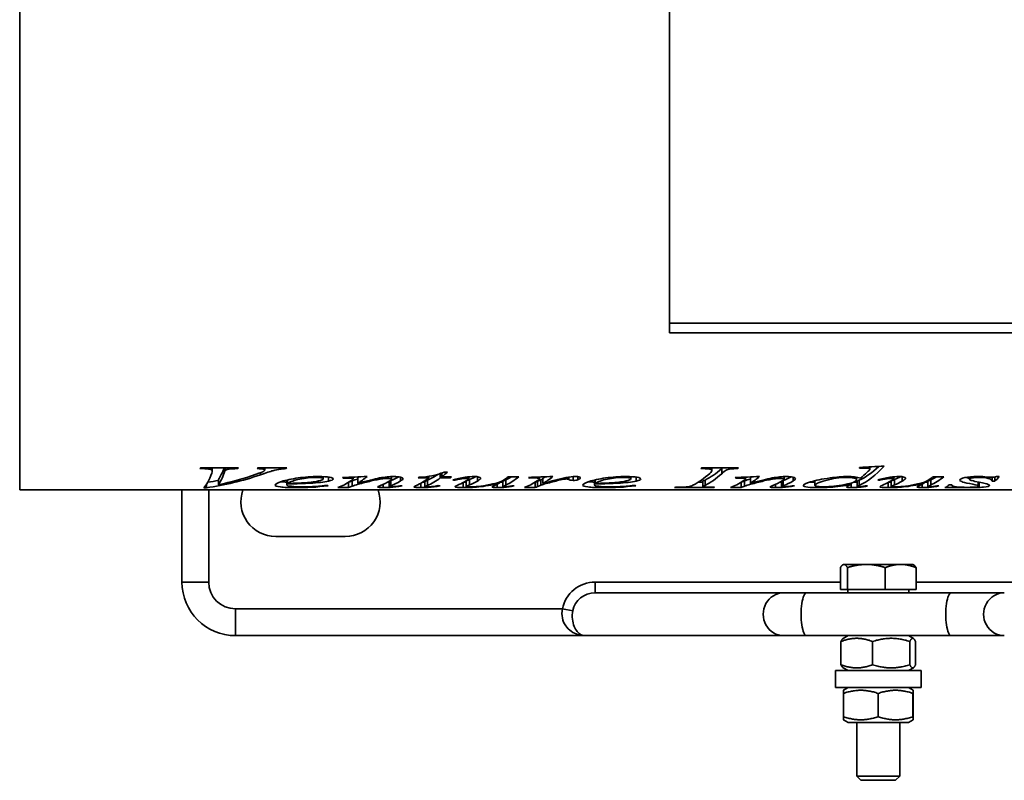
# Model space of a CAD drawing. Header units: millimetres. Extents: x 409 to 851, y 160 to 731.
# Tile 1 of 3: x 409 to 593, y 289 to 431. Entities that reach past the tile are written whole.
import ezdxf

# ---------------------------------------------------------------- set-up
doc = ezdxf.new("R2010")
doc.units = ezdxf.units.MM
doc.header["$LTSCALE"] = 3
doc.layers.add('Krawędzie widoczne(ISO)', color=7, linetype='Continuous', lineweight=35, true_color=0x262659)
doc.layers.add('Widoczne krawędzie styczne(ISO)', color=7, linetype='Continuous', lineweight=35, true_color=0x1a1a3e)

msp = doc.modelspace()

# ---------------------------------------------------------------- linework, layer by layer
at = {"layer": 'Krawędzie widoczne(ISO)'}
for p, q in [((409.1, 518.7), (409.1, 343.1)), ((530.41, 493.17), (530.41, 374.22)), ((530.41, 374.22), (649.38, 374.22)), ((530.41, 372.46), (530.41, 374.22)), ((649.38, 372.46), (530.41, 372.46)), ((443.22, 347.08), (442.73, 347.08)), ((442.86, 347.22), (449.98, 347.22)), ((445.05, 347.22), (445.05, 346.67)), ((447.55, 347.22), (447.55, 346.78)), ((449.83, 347.22), (449.83, 347.08)), ((453.6, 347.22), (458.99, 347.22)), ((454.88, 347.22), (454.88, 346.8)), ((457.83, 347.22), (457.83, 347.01)), ((458.86, 347.22), (458.86, 347.08)), ((465.76, 345.59), (465.76, 345.17)), ((478.54, 345.6), (478.54, 345.12)), ((485.49, 345.64), (485.49, 345.34)), ((487.63, 346.16), (487.63, 345.34)), ((487.89, 346.26), (487.89, 345.53)), ((488.38, 346.45), (488.97, 346.45)), ((523.19, 345.59), (523.19, 345.17)), ((536.42, 347.22), (543.3, 347.22)), ((538.33, 347.22), (538.33, 346.77)), ((540.17, 347.1), (540.17, 346.13)), ((541.89, 347.22), (541.89, 347.02)), ((543.16, 347.22), (543.16, 347.08)), ((551.82, 345.6), (551.82, 345.12)), ((565.92, 347.31), (565.92, 347.17)), ((567.64, 347.4), (567.64, 347.13)), ((567.85, 347.41), (567.85, 346.99)), ((591.48, 345.61), (591.98, 345.61)), ((443.95, 344.13), (443.95, 343.52)), ((446.22, 345.07), (446.22, 344.08)), ((458.97, 344.94), (458.97, 344.05)), ((459.04, 344.96), (459.04, 344.22)), ((459.13, 344.98), (459.13, 344.32)), ((469.51, 345.42), (469.51, 345.31)), ((470.51, 344.54), (470.51, 343.56)), ((471.16, 344.8), (471.16, 343.81)), ((471.35, 345.5), (471.35, 345.18)), ((472.24, 345.37), (472.24, 344.38)), ((478.08, 344.72), (478.08, 343.72)), ((485.49, 345.34), (483.47, 345.34)), ((484.77, 344.7), (484.77, 343.7)), ((485.22, 344.92), (485.22, 343.92)), ((489.51, 345.34), (487.63, 345.34)), ((487.89, 345.53), (489.73, 345.53)), ((489.51, 345.53), (489.51, 345.34)), ((490.38, 345.09), (490.38, 344.92)), ((492.49, 344.75), (492.49, 343.76)), ((492.98, 345.56), (492.98, 345.19)), ((498.72, 344.59), (498.72, 344.4)), ((499.32, 344.71), (499.32, 343.72)), ((500.27, 345.53), (502.29, 345.53)), ((504.29, 345.44), (504.29, 345.33)), ((505.36, 344.55), (505.34, 344.55)), ((505.36, 344.55), (505.36, 343.56)), ((505.79, 344.74), (505.79, 343.75)), ((505.94, 345.5), (505.94, 345.31)), ((506.13, 345.51), (506.13, 345.21)), ((506.42, 344.98), (506.42, 343.99)), ((506.8, 345.29), (506.8, 344.31)), ((509.77, 345.12), (509.77, 344.91)), ((511.61, 345.49), (511.61, 345.05)), ((513.32, 345.58), (513.32, 345.01)), ((516.39, 344.94), (516.39, 344.05)), ((516.47, 344.96), (516.47, 344.22)), ((516.55, 344.98), (516.55, 344.32)), ((536.63, 344.55), (535.8, 344.55)), ((536.63, 344.72), (536.63, 343.73)), ((537.05, 344.95), (537.05, 343.96)), ((542.79, 345.42), (542.79, 345.31)), ((543.79, 344.54), (543.79, 343.56)), ((544.44, 344.8), (544.44, 343.81)), ((544.63, 345.5), (544.63, 345.18)), ((545.52, 345.37), (545.52, 344.38)), ((551.36, 344.72), (551.36, 343.72)), ((557.58, 344.82), (557.58, 343.96)), ((564.35, 344.4), (564.35, 344.15)), ((565.36, 345.48), (565.36, 345.04)), ((565.45, 344.7), (565.45, 343.71)), ((569.7, 345.09), (569.7, 344.92)), ((571.82, 344.75), (571.82, 343.76)), ((572.3, 345.56), (572.3, 345.19)), ((578.04, 344.59), (578.04, 344.4)), ((578.64, 344.71), (578.64, 343.72)), ((579.6, 345.53), (581.61, 345.53)), ((582.33, 343.82), (582.33, 343.53)), ((582.66, 344.06), (583.14, 344.06)), ((586.42, 345.53), (586.42, 345.11)), ((588.05, 344.59), (588.05, 343.95)), ((588.26, 344.55), (588.26, 343.82)), ((590.69, 345.47), (590.69, 344.73)), ((591.17, 344.73), (590.69, 344.73)), ((591.17, 345.52), (591.17, 344.73)), ((650.4, 343.1), (409.1, 343.1)), ((439.4, 343.1), (439.4, 325.9)), ((443.95, 343.52), (443.47, 343.52)), ((470.51, 343.56), (468.52, 343.56)), ((485.39, 343.66), (485.39, 343.58)), ((499.51, 343.67), (499.51, 343.58)), ((505.36, 343.56), (503.33, 343.56)), ((538.7, 343.56), (531.38, 343.56)), ((538.7, 343.61), (538.7, 343.56)), ((543.79, 343.56), (541.8, 343.56)), ((578.83, 343.67), (578.83, 343.58)), ((582.33, 343.53), (581.85, 343.53)), ((469.9, 334.4), (456.9, 334.4)), ((562.9, 329.2), (562.8, 329.14)), ((562.99, 329.2), (562.9, 329.2)), ((567.17, 329.2), (562.99, 329.2)), ((573.57, 329.2), (567.17, 329.2)), ((575.9, 329.2), (573.57, 329.2)), ((575.9, 329.2), (575.99, 329.14)), ((562.34, 324.5), (562.34, 328.61)), ((563.64, 324.5), (563.64, 328.61)), ((570.69, 324.5), (570.69, 328.61)), ((576.45, 324.5), (576.45, 328.61)), ((551.78, 323.9), (516.57, 323.9)), ((551.78, 323.9), (556.02, 323.9)), ((583.03, 323.9), (556.02, 323.9)), ((563.64, 324.5), (562.34, 324.5)), ((570.69, 324.5), (563.64, 324.5)), ((563.7, 324.5), (563.7, 323.9)), ((576.45, 324.5), (570.69, 324.5)), ((575.1, 324.5), (575.1, 323.9)), ((592.93, 323.9), (583.03, 323.9)), ((449.4, 315.9), (514.7, 315.9)), ((551.78, 315.9), (514.7, 315.9)), ((556.02, 315.9), (551.78, 315.9)), ((556.02, 315.9), (583.03, 315.9)), ((562.43, 314.82), (562.43, 310.47)), ((563.75, 315.9), (562.83, 315.37)), ((568.33, 314.82), (568.33, 310.47)), ((575.05, 315.9), (575.96, 315.37)), ((575.29, 314.82), (575.29, 310.47)), ((576.36, 314.82), (576.36, 310.47)), ((583.03, 315.9), (592.93, 315.9)), ((561.4, 309.4), (577.4, 309.4)), ((561.4, 309.4), (561.4, 306.2)), ((563.75, 309.4), (562.83, 309.92)), ((575.05, 309.4), (575.96, 309.92)), ((577.4, 309.4), (577.4, 306.2)), ((577.4, 306.2), (561.4, 306.2)), ((563.75, 306.2), (562.9, 305.7)), ((575.05, 306.2), (575.9, 305.7)), ((562.88, 305.12), (562.88, 300.77)), ((569.37, 305.12), (569.37, 300.77)), ((575.88, 305.12), (575.88, 300.77)), ((575.91, 305.12), (575.91, 300.77)), ((563.75, 299.7), (562.9, 300.19)), ((563.75, 299.7), (575.05, 299.7)), ((565.4, 299.7), (565.4, 289.66)), ((573.4, 299.7), (573.4, 289.66)), ((575.05, 299.7), (575.9, 300.19)), ((565.4, 289.66), (573.4, 289.66)), ((566.16, 288.9), (565.4, 289.66)), ((572.63, 288.9), (566.16, 288.9)), ((572.63, 288.9), (573.4, 289.66))]:
    msp.add_line(p, q, dxfattribs=at)
for centre, radius, start, end in [((456.9, 340.9), 6.5, 160.2169, 270), ((469.9, 340.9), 6.5, 270, 19.7831), ((449.4, 325.9), 10, 180, 270)]:
    msp.add_arc(centre, radius, start, end, dxfattribs=at)
for points in [[(570.48, 347.54), (568.93, 345.87), (567.38, 344.65), (565.83, 343.92)], [(569.49, 347.49), (568.27, 346.34), (567.05, 345.48), (565.83, 344.91)], [(565.92, 347.31), (567.44, 347.39), (568.96, 347.47), (570.48, 347.54)], [(442.73, 347.08), (442.77, 347.13), (442.82, 347.18), (442.86, 347.22)], [(443.47, 343.52), (443.96, 344.01), (444.46, 344.92), (444.95, 346.25)], [(454.08, 345.94), (450.71, 344.78), (447.33, 343.97), (443.95, 343.52)], [(444.95, 346.25), (445.02, 346.45), (445.05, 346.6), (445.05, 346.67)], [(447.27, 347.22), (446.92, 346.3), (446.57, 345.58), (446.22, 345.07)], [(447.29, 346.32), (446.93, 345.36), (446.57, 344.61), (446.22, 344.08)], [(446.22, 344.08), (448.56, 344.55), (450.9, 345.2), (453.24, 346.02)], [(447.55, 346.78), (447.47, 346.73), (447.38, 346.57), (447.29, 346.32)], [(449.98, 347.22), (449.93, 347.18), (449.88, 347.13), (449.83, 347.08)], [(453.24, 346.02), (454.01, 346.29), (454.49, 346.49), (454.69, 346.6)], [(453.44, 347.08), (453.49, 347.13), (453.54, 347.18), (453.6, 347.22)], [(454.69, 346.6), (454.81, 346.68), (454.88, 346.74), (454.88, 346.8)], [(455.02, 347.22), (454.97, 347.21), (454.92, 347.19), (454.88, 347.18)], [(458.86, 347.08), (458.43, 347.07), (458.09, 347.04), (457.83, 347.01)], [(458.99, 347.22), (458.95, 347.18), (458.91, 347.13), (458.86, 347.08)], [(469.39, 345.41), (470.92, 345.48), (472.44, 345.54), (473.97, 345.61)], [(473.97, 345.61), (473.39, 345.13), (472.82, 344.73), (472.24, 344.38)], [(487.22, 346.03), (486.55, 345.58), (485.88, 345.21), (485.22, 344.92)], [(488.97, 346.45), (488.61, 346.12), (488.25, 345.82), (487.89, 345.53)], [(492.26, 345.47), (492.88, 345.56), (493.45, 345.61), (493.97, 345.61)], [(494.27, 345.6), (493.88, 345.39), (493.49, 345.2), (493.1, 345.04)], [(504.11, 345.44), (505.63, 345.49), (507.14, 345.55), (508.66, 345.61)], [(508.66, 345.61), (508.04, 345.1), (507.42, 344.66), (506.8, 344.31)], [(511.05, 345.4), (511.78, 345.53), (512.37, 345.61), (512.82, 345.61)], [(534.8, 343.99), (535.85, 344.51), (536.89, 345.25), (537.94, 346.2)], [(536.26, 347.08), (536.31, 347.13), (536.37, 347.18), (536.42, 347.22)], [(540.17, 347.1), (539.13, 346.16), (538.09, 345.45), (537.05, 344.95)], [(540.17, 346.13), (539.13, 345.19), (538.09, 344.46), (537.05, 343.96)], [(537.94, 346.2), (538.2, 346.44), (538.33, 346.63), (538.33, 346.77)], [(540.31, 347.22), (540.26, 347.18), (540.22, 347.14), (540.17, 347.1)], [(543.16, 347.08), (542.59, 347.08), (542.17, 347.06), (541.89, 347.02)], [(542.67, 345.41), (544.2, 345.48), (545.72, 345.54), (547.24, 345.61)], [(543.3, 347.22), (543.25, 347.18), (543.21, 347.13), (543.16, 347.08)], [(547.24, 345.61), (546.67, 345.13), (546.1, 344.73), (545.52, 344.38)], [(560.39, 345.34), (561.57, 345.51), (562.65, 345.61), (563.64, 345.61)], [(566.94, 347.19), (566.73, 347.19), (566.39, 347.18), (565.92, 347.17)], [(566.08, 345.32), (566.5, 345.64), (566.93, 346.01), (567.35, 346.4)], [(567.64, 347.13), (567.47, 347.17), (567.23, 347.19), (566.94, 347.19)], [(567.35, 346.4), (567.48, 346.54), (567.6, 346.65), (567.69, 346.73)], [(567.85, 346.99), (567.85, 347.04), (567.78, 347.09), (567.64, 347.13)], [(567.69, 346.73), (567.79, 346.83), (567.85, 346.92), (567.85, 346.99)], [(571.58, 345.47), (572.2, 345.56), (572.77, 345.61), (573.29, 345.61)], [(573.6, 345.6), (573.2, 345.39), (572.81, 345.2), (572.42, 345.04)], [(587.97, 345.61), (588.25, 345.61), (588.51, 345.6), (588.74, 345.59)], [(590.52, 345.46), (590.91, 345.46), (591.23, 345.51), (591.48, 345.61)], [(591.98, 345.61), (591.71, 345.28), (591.44, 344.99), (591.17, 344.73)], [(446.22, 344.87), (445.54, 344.75), (444.87, 344.64), (444.19, 344.55)], [(458.97, 344.56), (458.55, 344.57), (458.19, 344.6), (457.89, 344.64)], [(459.04, 344.22), (458.99, 344.15), (458.97, 344.09), (458.97, 344.05)], [(463.29, 344.36), (462.28, 344.3), (460.86, 344.25), (459.04, 344.22)], [(459.13, 344.32), (460.47, 344.35), (461.56, 344.39), (462.41, 344.45)], [(466.7, 343.89), (464.6, 343.61), (462.6, 343.53), (460.7, 343.53)], [(466.74, 344.74), (465.96, 344.57), (464.81, 344.45), (463.29, 344.36)], [(465.93, 345.58), (465.88, 345.57), (465.82, 345.57), (465.76, 345.56)], [(466.44, 343.95), (466.52, 343.93), (466.61, 343.91), (466.7, 343.89)], [(467.64, 345.17), (467.64, 345.01), (467.34, 344.87), (466.74, 344.74)], [(468.52, 343.56), (469.32, 343.84), (470.12, 344.26), (470.92, 344.81)], [(469.51, 345.31), (469.47, 345.34), (469.43, 345.38), (469.39, 345.41)], [(469.99, 345.32), (469.83, 345.32), (469.67, 345.31), (469.51, 345.31)], [(470.54, 345.33), (470.44, 345.33), (470.26, 345.33), (469.99, 345.32)], [(471.16, 343.81), (470.94, 343.72), (470.73, 343.63), (470.51, 343.56)], [(471.16, 344.8), (470.96, 344.72), (470.77, 344.65), (470.57, 344.58)], [(470.92, 344.81), (471.21, 345), (471.35, 345.13), (471.35, 345.18)], [(472.24, 345.14), (471.81, 345.03), (471.45, 344.91), (471.16, 344.8)], [(472.29, 344.16), (471.84, 344.04), (471.46, 343.93), (471.16, 343.81)], [(472.53, 345.55), (472.44, 345.49), (472.34, 345.43), (472.24, 345.37)], [(475.92, 343.64), (475.92, 343.69), (476.09, 343.77), (476.44, 343.91)], [(476.44, 343.91), (477.02, 344.16), (477.61, 344.45), (478.2, 344.8)], [(477.89, 345.25), (477.63, 345.25), (477.3, 345.23), (476.92, 345.18)], [(478.08, 344.56), (477.97, 344.56), (477.86, 344.55), (477.75, 344.54)], [(478.39, 344.86), (478.19, 344.78), (478.08, 344.73), (478.08, 344.72)], [(478.39, 343.87), (478.19, 343.79), (478.08, 343.74), (478.08, 343.72)], [(478.2, 344.8), (478.43, 344.93), (478.54, 345.04), (478.54, 345.12)], [(480.48, 343.87), (479.7, 343.72), (478.96, 343.63), (478.26, 343.58)], [(479.87, 345.55), (479.38, 345.29), (478.88, 345.06), (478.39, 344.86)], [(480.23, 344.78), (479.62, 344.42), (479, 344.11), (478.39, 343.87)], [(478.72, 343.69), (479.13, 343.73), (479.58, 343.8), (480.07, 343.9)], [(480.07, 343.9), (480.21, 343.89), (480.34, 343.88), (480.48, 343.87)], [(480.66, 345.21), (480.66, 345.1), (480.51, 344.95), (480.23, 344.78)], [(482.72, 343.67), (482.72, 343.72), (482.87, 343.81), (483.17, 343.94)], [(483.17, 343.94), (483.95, 344.3), (484.72, 344.76), (485.49, 345.34)], [(483.47, 345.34), (483.51, 345.38), (483.55, 345.42), (483.6, 345.46)], [(484.77, 344.54), (484.61, 344.53), (484.44, 344.53), (484.28, 344.53)], [(485.22, 344.92), (484.92, 344.79), (484.77, 344.73), (484.77, 344.7)], [(485.22, 343.92), (484.92, 343.8), (484.77, 343.74), (484.77, 343.7)], [(487.63, 345.34), (486.82, 344.75), (486.02, 344.28), (485.22, 343.92)], [(487.58, 343.87), (486.82, 343.71), (486.09, 343.62), (485.39, 343.58)], [(485.88, 343.7), (486.06, 343.72), (486.48, 343.79), (487.14, 343.91)], [(487.14, 343.91), (487.29, 343.9), (487.44, 343.88), (487.58, 343.87)], [(489.73, 345.53), (489.66, 345.47), (489.58, 345.4), (489.51, 345.34)], [(489.97, 344.98), (490.69, 345.19), (491.46, 345.36), (492.26, 345.47)], [(490.38, 344.92), (490.24, 344.94), (490.1, 344.96), (489.97, 344.98)], [(490.39, 343.69), (490.39, 343.77), (490.63, 343.89), (491.1, 344.1)], [(491.1, 344.1), (491.56, 344.3), (492.02, 344.54), (492.48, 344.81)], [(492.49, 344.53), (492.32, 344.53), (492.14, 344.52), (491.97, 344.52)], [(492.48, 344.81), (492.81, 345), (492.98, 345.14), (492.98, 345.19)], [(493.1, 345.04), (492.7, 344.87), (492.49, 344.78), (492.49, 344.75)], [(493.1, 344.05), (492.7, 343.88), (492.49, 343.79), (492.49, 343.76)], [(494.55, 344.77), (494.07, 344.5), (493.58, 344.26), (493.1, 344.05)], [(495.17, 345.3), (495.17, 345.2), (494.97, 345.01), (494.55, 344.77)], [(497.29, 343.64), (497.29, 343.67), (497.35, 343.72), (497.47, 343.78)], [(497.47, 343.78), (497.61, 343.85), (498.03, 344.02), (498.72, 344.4)], [(499.32, 344.56), (499.11, 344.54), (498.91, 344.53), (498.72, 344.53)], [(499.86, 345), (499.5, 344.83), (499.32, 344.75), (499.32, 344.71)], [(499.86, 344.01), (499.5, 343.84), (499.32, 343.75), (499.32, 343.72)], [(501.39, 343.85), (500.78, 343.71), (500.16, 343.63), (499.51, 343.58)], [(502.29, 345.53), (501.48, 344.91), (500.67, 344.4), (499.86, 344.01)], [(500.86, 345.53), (500.53, 345.34), (500.19, 345.16), (499.86, 345)], [(499.97, 345.28), (500.07, 345.36), (500.17, 345.45), (500.27, 345.53)], [(500.99, 343.89), (501.13, 343.88), (501.26, 343.86), (501.39, 343.85)], [(503.33, 343.56), (504.12, 343.84), (504.91, 344.25), (505.7, 344.79)], [(504.29, 345.33), (504.23, 345.36), (504.17, 345.4), (504.11, 345.44)], [(505.26, 345.35), (505.08, 345.35), (504.76, 345.34), (504.29, 345.33)], [(505.94, 345.31), (505.76, 345.34), (505.53, 345.35), (505.26, 345.35)], [(505.79, 344.74), (505.65, 344.67), (505.5, 344.61), (505.36, 344.55)], [(505.7, 344.79), (505.98, 344.98), (506.13, 345.13), (506.13, 345.21)], [(506.42, 344.98), (506.05, 344.84), (505.84, 344.77), (505.79, 344.74)], [(506.42, 343.99), (506.05, 343.84), (505.84, 343.77), (505.79, 343.75)], [(506.13, 345.21), (506.13, 345.25), (506.06, 345.28), (505.94, 345.31)], [(506.8, 345.11), (506.67, 345.07), (506.54, 345.02), (506.42, 344.98)], [(507.38, 344.29), (507, 344.19), (506.69, 344.09), (506.42, 343.99)], [(507.24, 345.55), (507.09, 345.46), (506.95, 345.37), (506.8, 345.29)], [(506.8, 344.31), (508.37, 344.74), (509.79, 345.16), (511.05, 345.4)], [(509.77, 344.91), (509.04, 344.73), (508.24, 344.52), (507.38, 344.29)], [(510.82, 345.13), (510.58, 345.1), (510.23, 345.02), (509.77, 344.91)], [(511.24, 345.15), (511.09, 345.15), (510.95, 345.14), (510.82, 345.13)], [(511.49, 345.13), (511.43, 345.14), (511.34, 345.15), (511.24, 345.15)], [(511.61, 345.05), (511.59, 345.09), (511.55, 345.11), (511.49, 345.13)], [(513.32, 345.01), (513.11, 344.93), (512.81, 344.89), (512.41, 344.89)], [(513.77, 345.37), (513.77, 345.24), (513.62, 345.12), (513.32, 345.01)], [(516.39, 344.56), (515.97, 344.57), (515.61, 344.6), (515.31, 344.64)], [(516.47, 344.22), (516.42, 344.15), (516.39, 344.09), (516.39, 344.05)], [(520.72, 344.36), (519.71, 344.3), (518.29, 344.25), (516.47, 344.22)], [(516.55, 344.32), (517.9, 344.35), (518.99, 344.39), (519.83, 344.45)], [(524.13, 343.89), (522.03, 343.61), (520.03, 343.53), (518.13, 343.53)], [(524.17, 344.74), (523.39, 344.57), (522.23, 344.45), (520.72, 344.36)], [(523.36, 345.58), (523.3, 345.57), (523.25, 345.57), (523.19, 345.56)], [(523.86, 343.95), (523.95, 343.93), (524.04, 343.91), (524.13, 343.89)], [(525.07, 345.17), (525.07, 345.01), (524.77, 344.87), (524.17, 344.74)], [(533.91, 343.7), (534.2, 343.75), (534.5, 343.84), (534.8, 343.99)], [(537.05, 344.95), (536.77, 344.82), (536.63, 344.75), (536.63, 344.72)], [(537.05, 343.96), (536.77, 343.83), (536.63, 343.76), (536.63, 343.73)], [(541.8, 343.56), (542.6, 343.84), (543.4, 344.26), (544.2, 344.81)], [(542.79, 345.31), (542.75, 345.34), (542.71, 345.38), (542.67, 345.41)], [(543.27, 345.32), (543.11, 345.32), (542.95, 345.31), (542.79, 345.31)], [(543.82, 345.33), (543.72, 345.33), (543.54, 345.33), (543.27, 345.32)], [(544.44, 343.81), (544.22, 343.72), (544, 343.63), (543.79, 343.56)], [(544.44, 344.8), (544.24, 344.72), (544.05, 344.65), (543.85, 344.58)], [(544.2, 344.81), (544.48, 345), (544.63, 345.13), (544.63, 345.18)], [(545.52, 345.14), (545.09, 345.03), (544.73, 344.91), (544.44, 344.8)], [(545.57, 344.16), (545.12, 344.04), (544.74, 343.93), (544.44, 343.81)], [(545.81, 345.55), (545.72, 345.49), (545.62, 345.43), (545.52, 345.37)], [(549.2, 343.64), (549.2, 343.69), (549.37, 343.77), (549.72, 343.91)], [(549.72, 343.91), (550.3, 344.16), (550.89, 344.45), (551.48, 344.8)], [(551.17, 345.25), (550.91, 345.25), (550.58, 345.23), (550.2, 345.18)], [(551.36, 344.56), (551.25, 344.56), (551.13, 344.55), (551.03, 344.54)], [(551.67, 344.86), (551.47, 344.78), (551.36, 344.73), (551.36, 344.72)], [(551.67, 343.87), (551.47, 343.79), (551.36, 343.74), (551.36, 343.72)], [(551.48, 344.8), (551.71, 344.93), (551.82, 345.04), (551.82, 345.12)], [(553.76, 343.87), (552.98, 343.72), (552.23, 343.63), (551.54, 343.58)], [(553.15, 345.55), (552.66, 345.29), (552.16, 345.06), (551.67, 344.86)], [(553.51, 344.78), (552.9, 344.42), (552.28, 344.11), (551.67, 343.87)], [(551.99, 343.69), (552.41, 343.73), (552.86, 343.8), (553.35, 343.9)], [(553.35, 343.9), (553.48, 343.89), (553.62, 343.88), (553.76, 343.87)], [(553.94, 345.21), (553.94, 345.1), (553.79, 344.95), (553.51, 344.78)], [(557.58, 344.53), (557.26, 344.54), (556.97, 344.55), (556.69, 344.57)], [(564.35, 344.15), (562.94, 343.85), (561.65, 343.69), (560.48, 343.61)], [(563.44, 343.66), (563.44, 343.71), (563.57, 343.79), (563.83, 343.91)], [(563.83, 343.91), (564, 343.99), (564.18, 344.07), (564.35, 344.15)], [(565.45, 344.56), (565.2, 344.55), (564.96, 344.53), (564.72, 344.53)], [(565.83, 344.91), (565.58, 344.8), (565.45, 344.73), (565.45, 344.7)], [(565.83, 343.92), (565.58, 343.8), (565.45, 343.74), (565.45, 343.71)], [(565.95, 343.69), (566.15, 343.71), (566.48, 343.77), (566.95, 343.88)], [(566.95, 343.88), (567.1, 343.87), (567.25, 343.86), (567.41, 343.84)], [(569.29, 344.98), (570.01, 345.19), (570.78, 345.36), (571.58, 345.47)], [(569.7, 344.92), (569.56, 344.94), (569.43, 344.96), (569.29, 344.98)], [(569.72, 343.69), (569.72, 343.77), (569.95, 343.89), (570.42, 344.1)], [(570.42, 344.1), (570.88, 344.3), (571.34, 344.54), (571.8, 344.81)], [(571.82, 344.53), (571.64, 344.53), (571.47, 344.52), (571.29, 344.52)], [(571.8, 344.81), (572.14, 345), (572.3, 345.14), (572.3, 345.19)], [(572.42, 345.04), (572.02, 344.87), (571.82, 344.78), (571.82, 344.75)], [(572.42, 344.05), (572.02, 343.88), (571.82, 343.79), (571.82, 343.76)], [(573.88, 344.77), (573.39, 344.5), (572.91, 344.26), (572.42, 344.05)], [(574.49, 345.3), (574.49, 345.2), (574.29, 345.01), (573.88, 344.77)], [(576.61, 343.64), (576.61, 343.67), (576.67, 343.72), (576.79, 343.78)], [(576.79, 343.78), (576.94, 343.85), (577.35, 344.02), (578.04, 344.4)], [(578.64, 344.56), (578.44, 344.54), (578.24, 344.53), (578.04, 344.53)], [(579.19, 345), (578.82, 344.83), (578.64, 344.75), (578.64, 344.71)], [(579.19, 344.01), (578.82, 343.84), (578.64, 343.75), (578.64, 343.72)], [(580.72, 343.85), (580.11, 343.71), (579.48, 343.63), (578.83, 343.58)], [(581.61, 345.53), (580.8, 344.91), (579.99, 344.4), (579.19, 344.01)], [(580.18, 345.53), (579.85, 345.34), (579.52, 345.16), (579.19, 345)], [(579.29, 345.28), (579.39, 345.36), (579.49, 345.45), (579.6, 345.53)], [(580.32, 343.89), (580.45, 343.88), (580.58, 343.86), (580.72, 343.85)], [(581.85, 343.53), (582.12, 343.67), (582.39, 343.85), (582.66, 344.06)], [(586.42, 345.28), (586.15, 345.34), (585.92, 345.39), (585.72, 345.43)], [(588.26, 343.82), (588.26, 343.87), (588.19, 343.91), (588.05, 343.95)], [(478.26, 343.58), (477.77, 343.54), (477.33, 343.53), (476.95, 343.53)], [(478.38, 343.67), (478.47, 343.67), (478.58, 343.68), (478.72, 343.69)], [(485.39, 343.58), (484.93, 343.54), (484.46, 343.53), (483.98, 343.53)], [(485.1, 343.65), (485.29, 343.65), (485.55, 343.67), (485.88, 343.7)], [(499.51, 343.58), (499.09, 343.54), (498.68, 343.53), (498.27, 343.53)], [(505.79, 343.75), (505.65, 343.68), (505.5, 343.62), (505.36, 343.56)], [(531.38, 343.56), (531.44, 343.58), (531.5, 343.59), (531.57, 343.61)], [(531.57, 343.61), (532.31, 343.61), (532.8, 343.62), (533.04, 343.63)], [(533.04, 343.63), (533.43, 343.65), (533.72, 343.67), (533.91, 343.7)], [(538.85, 343.61), (538.8, 343.59), (538.75, 343.58), (538.7, 343.56)], [(551.54, 343.58), (551.05, 343.54), (550.61, 343.53), (550.23, 343.53)], [(551.66, 343.67), (551.74, 343.67), (551.86, 343.68), (551.99, 343.69)], [(560.48, 343.61), (559.68, 343.55), (558.91, 343.53), (558.17, 343.53)], [(565.67, 343.67), (565.75, 343.67), (565.84, 343.67), (565.95, 343.69)], [(578.83, 343.58), (578.41, 343.54), (578, 343.53), (577.6, 343.53)], [(583.24, 343.59), (582.84, 343.59), (582.54, 343.57), (582.33, 343.53)], [(583.92, 343.58), (583.63, 343.59), (583.4, 343.59), (583.24, 343.59)], [(586.13, 343.53), (585.49, 343.53), (584.75, 343.54), (583.92, 343.58)]]:
    msp.add_open_spline(points, degree=3, dxfattribs=at)
for points, knots in [([(445.05, 346.67), (445.05, 346.79), (444.91, 346.88), (444.61, 346.96), (444.32, 347.04), (443.85, 347.08), (443.22, 347.08)], [0, 0, 0, 0, 1, 1, 1, 2, 2, 2, 2]), ([(449.83, 347.08), (449.06, 347.08), (448.53, 347.05), (448.24, 347.01), (447.96, 346.96), (447.73, 346.89), (447.55, 346.78)], [0, 0, 0, 0, 1, 1, 1, 2, 2, 2, 2]), ([(454.88, 346.8), (454.88, 346.87), (454.78, 346.93), (454.58, 346.98), (454.37, 347.04), (453.99, 347.07), (453.44, 347.08)], [0, 0, 0, 0, 1, 1, 1, 2, 2, 2, 2]), ([(457.83, 347.01), (457.34, 346.94), (456.86, 346.83), (456.38, 346.7), (455.9, 346.57), (455.13, 346.3), (454.08, 345.94)], [0, 0, 0, 0, 1, 1, 1, 2, 2, 2, 2]), ([(456.79, 344), (456.79, 344.19), (457.2, 344.42), (458.01, 344.68), (458.82, 344.94), (459.85, 345.17), (461.08, 345.34), (462.31, 345.51), (463.57, 345.61), (464.88, 345.61)], [0, 0, 0, 0, 1, 1, 1, 2, 2, 2, 3, 3, 3, 3]), ([(464.88, 345.61), (465.82, 345.61), (466.51, 345.56), (466.97, 345.47), (467.42, 345.38), (467.64, 345.28), (467.64, 345.17)], [0, 0, 0, 0, 1, 1, 1, 2, 2, 2, 2]), ([(472.24, 344.38), (474.01, 344.8), (475.36, 345.16), (476.3, 345.34), (477.24, 345.51), (478.15, 345.61), (479.02, 345.61)], [0, 0, 0, 0, 1, 1, 1, 2, 2, 2, 2]), ([(479.02, 345.61), (479.49, 345.61), (479.88, 345.57), (480.19, 345.49), (480.5, 345.42), (480.66, 345.32), (480.66, 345.21)], [0, 0, 0, 0, 1, 1, 1, 2, 2, 2, 2]), ([(483.6, 345.46), (484.58, 345.52), (485.41, 345.61), (486.08, 345.74), (486.76, 345.87), (487.52, 346.1), (488.38, 346.45)], [0, 0, 0, 0, 1, 1, 1, 2, 2, 2, 2]), ([(493.97, 345.61), (494.32, 345.61), (494.61, 345.58), (494.83, 345.52), (495.06, 345.46), (495.17, 345.39), (495.17, 345.3)], [0, 0, 0, 0, 1, 1, 1, 2, 2, 2, 2]), ([(512.82, 345.61), (513.11, 345.61), (513.35, 345.59), (513.52, 345.55), (513.69, 345.51), (513.77, 345.45), (513.77, 345.37)], [0, 0, 0, 0, 1, 1, 1, 2, 2, 2, 2]), ([(514.22, 344), (514.22, 344.19), (514.62, 344.42), (515.44, 344.68), (516.25, 344.94), (517.27, 345.17), (518.5, 345.34), (519.73, 345.51), (521, 345.61), (522.3, 345.61)], [0, 0, 0, 0, 1, 1, 1, 2, 2, 2, 3, 3, 3, 3]), ([(522.3, 345.61), (523.24, 345.61), (523.94, 345.56), (524.39, 345.47), (524.84, 345.38), (525.07, 345.28), (525.07, 345.17)], [0, 0, 0, 0, 1, 1, 1, 2, 2, 2, 2]), ([(538.33, 346.77), (538.33, 346.83), (538.27, 346.89), (538.16, 346.93), (538.04, 346.98), (537.86, 347.02), (537.63, 347.04), (537.39, 347.07), (536.94, 347.08), (536.26, 347.08)], [0, 0, 0, 0, 1, 1, 1, 2, 2, 2, 3, 3, 3, 3]), ([(541.89, 347.02), (541.49, 346.96), (541.19, 346.88), (540.98, 346.78), (540.77, 346.68), (540.5, 346.45), (540.17, 346.13)], [0, 0, 0, 0, 1, 1, 1, 2, 2, 2, 2]), ([(545.52, 344.38), (547.29, 344.8), (548.64, 345.16), (549.58, 345.34), (550.52, 345.51), (551.43, 345.61), (552.3, 345.61)], [0, 0, 0, 0, 1, 1, 1, 2, 2, 2, 2]), ([(552.3, 345.61), (552.77, 345.61), (553.16, 345.57), (553.47, 345.49), (553.78, 345.42), (553.94, 345.32), (553.94, 345.21)], [0, 0, 0, 0, 1, 1, 1, 2, 2, 2, 2]), ([(563.64, 345.61), (564.16, 345.61), (564.61, 345.58), (564.98, 345.54), (565.35, 345.49), (565.72, 345.42), (566.08, 345.32)], [0, 0, 0, 0, 1, 1, 1, 2, 2, 2, 2]), ([(573.29, 345.61), (573.64, 345.61), (573.93, 345.58), (574.16, 345.52), (574.38, 345.46), (574.49, 345.39), (574.49, 345.3)], [0, 0, 0, 0, 1, 1, 1, 2, 2, 2, 2]), ([(584.63, 344.93), (584.63, 345.11), (584.94, 345.26), (585.56, 345.4), (586.18, 345.53), (586.98, 345.61), (587.97, 345.61)], [0, 0, 0, 0, 1, 1, 1, 2, 2, 2, 2]), ([(588.74, 345.59), (588.86, 345.59), (589.15, 345.56), (589.6, 345.52), (590.06, 345.48), (590.37, 345.46), (590.52, 345.46)], [0, 0, 0, 0, 1, 1, 1, 2, 2, 2, 2]), ([(460.7, 343.53), (459.41, 343.53), (458.43, 343.57), (457.77, 343.66), (457.12, 343.75), (456.79, 343.86), (456.79, 344)], [0, 0, 0, 0, 1, 1, 1, 2, 2, 2, 2]), ([(458.97, 344.05), (458.97, 343.93), (459.25, 343.84), (459.82, 343.78), (460.39, 343.71), (461.08, 343.68), (461.89, 343.68)], [0, 0, 0, 0, 1, 1, 1, 2, 2, 2, 2]), ([(464.38, 345.45), (463.45, 345.45), (462.46, 345.34), (461.42, 345.13), (460.38, 344.93), (459.62, 344.63), (459.13, 344.32)], [0, 0, 0, 0, 1, 1, 1, 2, 2, 2, 2]), ([(461.89, 343.68), (462.54, 343.68), (463.16, 343.69), (463.76, 343.72), (464.36, 343.75), (465.25, 343.82), (466.44, 343.95)], [0, 0, 0, 0, 1, 1, 1, 2, 2, 2, 2]), ([(462.41, 344.45), (463.52, 344.54), (464.36, 344.65), (464.92, 344.78), (465.48, 344.91), (465.76, 345.04), (465.76, 345.17)], [0, 0, 0, 0, 1, 1, 1, 2, 2, 2, 2]), ([(465.76, 345.17), (465.76, 345.25), (465.64, 345.32), (465.4, 345.37), (465.16, 345.43), (464.82, 345.45), (464.38, 345.45)], [0, 0, 0, 0, 1, 1, 1, 2, 2, 2, 2]), ([(471.35, 345.18), (471.35, 345.22), (471.27, 345.25), (471.11, 345.29), (470.96, 345.32), (470.76, 345.33), (470.54, 345.33)], [0, 0, 0, 0, 1, 1, 1, 2, 2, 2, 2]), ([(476.92, 345.18), (476.22, 345.09), (475.48, 344.95), (474.72, 344.78), (473.95, 344.6), (473.14, 344.38), (472.29, 344.16)], [0, 0, 0, 0, 1, 1, 1, 2, 2, 2, 2]), ([(478.54, 345.12), (478.54, 345.16), (478.48, 345.19), (478.35, 345.21), (478.22, 345.24), (478.07, 345.25), (477.89, 345.25)], [0, 0, 0, 0, 1, 1, 1, 2, 2, 2, 2]), ([(492.55, 345.27), (492.33, 345.27), (492.1, 345.26), (491.88, 345.23), (491.66, 345.2), (491.16, 345.09), (490.38, 344.92)], [0, 0, 0, 0, 1, 1, 1, 2, 2, 2, 2]), ([(498.72, 344.4), (497.16, 343.98), (495.85, 343.78), (494.8, 343.68), (493.74, 343.57), (492.77, 343.53), (491.89, 343.53)], [0, 0, 0, 0, 1, 1, 1, 2, 2, 2, 2]), ([(492.49, 343.76), (492.49, 343.73), (492.55, 343.72), (492.66, 343.71), (492.78, 343.69), (492.93, 343.69), (493.13, 343.69)], [0, 0, 0, 0, 1, 1, 1, 2, 2, 2, 2]), ([(492.98, 345.19), (492.98, 345.21), (492.94, 345.23), (492.85, 345.25), (492.76, 345.26), (492.66, 345.27), (492.55, 345.27)], [0, 0, 0, 0, 1, 1, 1, 2, 2, 2, 2]), ([(493.13, 343.69), (493.43, 343.69), (493.83, 343.7), (494.32, 343.74), (494.81, 343.77), (495.46, 343.85), (496.27, 344), (497.09, 344.14), (497.76, 344.29), (498.29, 344.45), (498.82, 344.6), (499.38, 344.86), (499.97, 345.28)], [0, 0, 0, 0, 1, 1, 1, 2, 2, 2, 3, 3, 3, 4, 4, 4, 4]), ([(499.57, 343.67), (499.69, 343.67), (499.81, 343.67), (499.95, 343.69), (500.09, 343.7), (500.44, 343.76), (500.99, 343.89)], [0, 0, 0, 0, 1, 1, 1, 2, 2, 2, 2]), ([(512.41, 344.89), (512.2, 344.89), (512.03, 344.9), (511.88, 344.93), (511.74, 344.95), (511.65, 345), (511.61, 345.05)], [0, 0, 0, 0, 1, 1, 1, 2, 2, 2, 2]), ([(518.13, 343.53), (516.83, 343.53), (515.86, 343.57), (515.2, 343.66), (514.54, 343.75), (514.22, 343.86), (514.22, 344)], [0, 0, 0, 0, 1, 1, 1, 2, 2, 2, 2]), ([(516.39, 344.05), (516.39, 343.93), (516.68, 343.84), (517.24, 343.78), (517.81, 343.71), (518.5, 343.68), (519.32, 343.68)], [0, 0, 0, 0, 1, 1, 1, 2, 2, 2, 2]), ([(521.8, 345.45), (520.87, 345.45), (519.89, 345.34), (518.85, 345.13), (517.81, 344.93), (517.04, 344.63), (516.55, 344.32)], [0, 0, 0, 0, 1, 1, 1, 2, 2, 2, 2]), ([(519.32, 343.68), (519.97, 343.68), (520.59, 343.69), (521.19, 343.72), (521.78, 343.75), (522.68, 343.82), (523.86, 343.95)], [0, 0, 0, 0, 1, 1, 1, 2, 2, 2, 2]), ([(519.83, 344.45), (520.95, 344.54), (521.79, 344.65), (522.35, 344.78), (522.91, 344.91), (523.19, 345.04), (523.19, 345.17)], [0, 0, 0, 0, 1, 1, 1, 2, 2, 2, 2]), ([(523.19, 345.17), (523.19, 345.25), (523.07, 345.32), (522.83, 345.37), (522.59, 345.43), (522.24, 345.45), (521.8, 345.45)], [0, 0, 0, 0, 1, 1, 1, 2, 2, 2, 2]), ([(544.63, 345.18), (544.63, 345.22), (544.55, 345.25), (544.39, 345.29), (544.23, 345.32), (544.04, 345.33), (543.82, 345.33)], [0, 0, 0, 0, 1, 1, 1, 2, 2, 2, 2]), ([(550.2, 345.18), (549.49, 345.09), (548.76, 344.95), (547.99, 344.78), (547.23, 344.6), (546.42, 344.38), (545.57, 344.16)], [0, 0, 0, 0, 1, 1, 1, 2, 2, 2, 2]), ([(551.82, 345.12), (551.82, 345.16), (551.75, 345.19), (551.63, 345.21), (551.5, 345.24), (551.35, 345.25), (551.17, 345.25)], [0, 0, 0, 0, 1, 1, 1, 2, 2, 2, 2]), ([(555.41, 343.92), (555.41, 344.1), (555.86, 344.32), (556.77, 344.6), (557.69, 344.88), (558.89, 345.14), (560.39, 345.34)], [0, 0, 0, 0, 1, 1, 1, 2, 2, 2, 2]), ([(558.17, 343.53), (557.44, 343.53), (556.79, 343.56), (556.24, 343.62), (555.68, 343.69), (555.41, 343.78), (555.41, 343.92)], [0, 0, 0, 0, 1, 1, 1, 2, 2, 2, 2]), ([(563.44, 345.45), (562.2, 345.45), (560.92, 345.23), (559.58, 344.86), (558.25, 344.49), (557.58, 344.2), (557.58, 343.96)], [0, 0, 0, 0, 1, 1, 1, 2, 2, 2, 2]), ([(557.58, 343.96), (557.58, 343.87), (557.75, 343.8), (558.1, 343.76), (558.44, 343.72), (558.85, 343.7), (559.32, 343.7)], [0, 0, 0, 0, 1, 1, 1, 2, 2, 2, 2]), ([(559.32, 343.7), (560.4, 343.7), (561.67, 343.8), (563.15, 344.1), (564.62, 344.4), (565.36, 344.73), (565.36, 345.04)], [0, 0, 0, 0, 1, 1, 1, 2, 2, 2, 2]), ([(565.36, 345.04), (565.36, 345.16), (565.18, 345.26), (564.82, 345.33), (564.46, 345.41), (563.99, 345.45), (563.44, 345.45)], [0, 0, 0, 0, 1, 1, 1, 2, 2, 2, 2]), ([(567.41, 343.84), (566.89, 343.73), (566.36, 343.65), (565.83, 343.6), (565.3, 343.55), (564.81, 343.53), (564.36, 343.53)], [0, 0, 0, 0, 1, 1, 1, 2, 2, 2, 2]), ([(571.88, 345.27), (571.65, 345.27), (571.43, 345.26), (571.21, 345.23), (570.99, 345.2), (570.48, 345.09), (569.7, 344.92)], [0, 0, 0, 0, 1, 1, 1, 2, 2, 2, 2]), ([(578.04, 344.4), (576.48, 343.98), (575.17, 343.78), (574.12, 343.68), (573.07, 343.57), (572.1, 343.53), (571.22, 343.53)], [0, 0, 0, 0, 1, 1, 1, 2, 2, 2, 2]), ([(571.82, 343.76), (571.82, 343.73), (571.87, 343.72), (571.99, 343.71), (572.1, 343.69), (572.25, 343.69), (572.45, 343.69)], [0, 0, 0, 0, 1, 1, 1, 2, 2, 2, 2]), ([(572.3, 345.19), (572.3, 345.21), (572.26, 345.23), (572.17, 345.25), (572.08, 345.26), (571.98, 345.27), (571.88, 345.27)], [0, 0, 0, 0, 1, 1, 1, 2, 2, 2, 2]), ([(572.45, 343.69), (572.75, 343.69), (573.15, 343.7), (573.64, 343.74), (574.13, 343.77), (574.78, 343.85), (575.6, 344), (576.41, 344.14), (577.08, 344.29), (577.61, 344.45), (578.14, 344.6), (578.7, 344.86), (579.29, 345.28)], [0, 0, 0, 0, 1, 1, 1, 2, 2, 2, 3, 3, 3, 4, 4, 4, 4]), ([(578.89, 343.67), (579.01, 343.67), (579.14, 343.67), (579.27, 343.69), (579.41, 343.7), (579.76, 343.76), (580.32, 343.89)], [0, 0, 0, 0, 1, 1, 1, 2, 2, 2, 2]), ([(583.14, 344.06), (583.19, 343.86), (583.47, 343.75), (583.98, 343.69), (584.49, 343.62), (585.18, 343.59), (586.05, 343.59)], [0, 0, 0, 0, 1, 1, 1, 2, 2, 2, 2]), ([(588.05, 343.95), (587.8, 344.03), (587.28, 344.13), (586.49, 344.28), (585.7, 344.44), (585.19, 344.57), (584.97, 344.66), (584.74, 344.74), (584.63, 344.84), (584.63, 344.93)], [0, 0, 0, 0, 1, 1, 1, 2, 2, 2, 3, 3, 3, 3]), ([(586.05, 343.59), (586.73, 343.59), (587.27, 343.61), (587.66, 343.65), (588.06, 343.7), (588.26, 343.75), (588.26, 343.82)], [0, 0, 0, 0, 1, 1, 1, 2, 2, 2, 2]), ([(590.19, 343.95), (590.19, 343.82), (589.8, 343.72), (589.04, 343.64), (588.27, 343.56), (587.3, 343.53), (586.13, 343.53)], [0, 0, 0, 0, 1, 1, 1, 2, 2, 2, 2]), ([(588.22, 345.45), (587.67, 345.45), (587.23, 345.42), (586.91, 345.35), (586.58, 345.28), (586.42, 345.2), (586.42, 345.11)], [0, 0, 0, 0, 1, 1, 1, 2, 2, 2, 2]), ([(586.42, 345.11), (586.42, 345.05), (586.48, 344.99), (586.61, 344.94), (586.74, 344.88), (587.02, 344.81), (587.45, 344.71)], [0, 0, 0, 0, 1, 1, 1, 2, 2, 2, 2]), ([(587.45, 344.71), (588.61, 344.47), (589.35, 344.32), (589.69, 344.22), (590.02, 344.12), (590.19, 344.03), (590.19, 343.95)], [0, 0, 0, 0, 1, 1, 1, 2, 2, 2, 2]), ([(590.69, 344.73), (590.64, 344.96), (590.38, 345.15), (589.93, 345.27), (589.47, 345.39), (588.9, 345.45), (588.22, 345.45)], [0, 0, 0, 0, 1, 1, 1, 2, 2, 2, 2]), ([(476.95, 343.53), (476.64, 343.53), (476.39, 343.54), (476.2, 343.56), (476.01, 343.58), (475.92, 343.61), (475.92, 343.64)], [0, 0, 0, 0, 1, 1, 1, 2, 2, 2, 2]), ([(478.08, 343.72), (478.08, 343.71), (478.11, 343.7), (478.18, 343.69), (478.24, 343.68), (478.31, 343.67), (478.38, 343.67)], [0, 0, 0, 0, 1, 1, 1, 2, 2, 2, 2]), ([(483.98, 343.53), (483.61, 343.53), (483.3, 343.54), (483.07, 343.57), (482.83, 343.59), (482.72, 343.62), (482.72, 343.67)], [0, 0, 0, 0, 1, 1, 1, 2, 2, 2, 2]), ([(484.77, 343.7), (484.77, 343.69), (484.81, 343.68), (484.87, 343.67), (484.93, 343.66), (485.01, 343.65), (485.1, 343.65)], [0, 0, 0, 0, 1, 1, 1, 2, 2, 2, 2]), ([(491.89, 343.53), (491.47, 343.53), (491.11, 343.54), (490.83, 343.57), (490.54, 343.6), (490.39, 343.64), (490.39, 343.69)], [0, 0, 0, 0, 1, 1, 1, 2, 2, 2, 2]), ([(498.27, 343.53), (497.98, 343.53), (497.74, 343.54), (497.56, 343.56), (497.38, 343.58), (497.29, 343.6), (497.29, 343.64)], [0, 0, 0, 0, 1, 1, 1, 2, 2, 2, 2]), ([(499.32, 343.72), (499.32, 343.7), (499.34, 343.69), (499.38, 343.68), (499.43, 343.67), (499.49, 343.67), (499.57, 343.67)], [0, 0, 0, 0, 1, 1, 1, 2, 2, 2, 2]), ([(536.63, 343.73), (536.63, 343.7), (536.68, 343.69), (536.8, 343.67), (536.91, 343.65), (537.09, 343.64), (537.33, 343.63), (537.57, 343.62), (538.07, 343.62), (538.85, 343.61)], [0, 0, 0, 0, 1, 1, 1, 2, 2, 2, 3, 3, 3, 3]), ([(550.23, 343.53), (549.92, 343.53), (549.67, 343.54), (549.48, 343.56), (549.29, 343.58), (549.2, 343.61), (549.2, 343.64)], [0, 0, 0, 0, 1, 1, 1, 2, 2, 2, 2]), ([(551.36, 343.72), (551.36, 343.71), (551.39, 343.7), (551.46, 343.69), (551.52, 343.68), (551.59, 343.67), (551.66, 343.67)], [0, 0, 0, 0, 1, 1, 1, 2, 2, 2, 2]), ([(564.36, 343.53), (564.12, 343.53), (563.9, 343.54), (563.72, 343.56), (563.53, 343.58), (563.44, 343.61), (563.44, 343.66)], [0, 0, 0, 0, 1, 1, 1, 2, 2, 2, 2]), ([(565.45, 343.71), (565.45, 343.7), (565.48, 343.69), (565.52, 343.68), (565.57, 343.67), (565.62, 343.67), (565.67, 343.67)], [0, 0, 0, 0, 1, 1, 1, 2, 2, 2, 2]), ([(571.22, 343.53), (570.79, 343.53), (570.44, 343.54), (570.15, 343.57), (569.86, 343.6), (569.72, 343.64), (569.72, 343.69)], [0, 0, 0, 0, 1, 1, 1, 2, 2, 2, 2]), ([(577.6, 343.53), (577.3, 343.53), (577.07, 343.54), (576.88, 343.56), (576.7, 343.58), (576.61, 343.6), (576.61, 343.64)], [0, 0, 0, 0, 1, 1, 1, 2, 2, 2, 2]), ([(578.64, 343.72), (578.64, 343.7), (578.66, 343.69), (578.71, 343.68), (578.75, 343.67), (578.81, 343.67), (578.89, 343.67)], [0, 0, 0, 0, 1, 1, 1, 2, 2, 2, 2])]:
    msp.add_open_spline(points, degree=3, knots=knots, dxfattribs=at)
for points, weights in [([(562.99, 329.2), (562.69, 329.2), (562.34, 328.61)], [1, 1.0379548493, 1]), ([(563.64, 328.61), (563.29, 329.2), (562.99, 329.2)], [1, 1.0379548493, 1]), ([(567.17, 329.2), (565.53, 329.2), (563.64, 328.61)], [1, 1.0379548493, 1]), ([(570.69, 328.61), (568.8, 329.2), (567.17, 329.2)], [1, 1.0379548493, 1]), ([(573.57, 329.2), (572.23, 329.2), (570.69, 328.61)], [1, 1.0379548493, 1]), ([(576.45, 328.61), (574.9, 329.2), (573.57, 329.2)], [1, 1.0379548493, 1]), ([(575.99, 329.14), (576.21, 329.02), (576.45, 328.61)], [1.01643061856, 1.02592953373, 1]), ([(568.33, 314.82), (565.38, 315.91), (562.43, 314.82)], [1, 1.15470053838, 1]), ([(562.43, 314.82), (562.64, 315.26), (562.83, 315.37)], [1, 1.05668541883, 1.07182946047]), ([(575.29, 314.82), (571.81, 315.91), (568.33, 314.82)], [1, 1.15470053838, 1]), ([(576.36, 314.82), (575.83, 315.91), (575.29, 314.82)], [1, 1.15470053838, 1]), ([(562.83, 309.92), (562.64, 310.03), (562.43, 310.47)], [1.07182946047, 1.05668541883, 1]), ([(562.43, 310.47), (565.38, 309.38), (568.33, 310.47)], [1, 1.15470053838, 1]), ([(568.33, 310.47), (571.81, 309.38), (575.29, 310.47)], [1, 1.15470053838, 1]), ([(575.29, 310.47), (575.83, 309.38), (576.36, 310.47)], [1, 1.15470053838, 1]), ([(562.88, 305.12), (562.89, 305.7), (562.9, 305.7)], [1, 1.07693104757, 1.0773479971]), ([(569.37, 305.12), (566.13, 306.21), (562.88, 305.12)], [1, 1.15470053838, 1]), ([(575.88, 305.12), (572.63, 306.21), (569.37, 305.12)], [1, 1.15470053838, 1]), ([(575.91, 305.12), (575.9, 306.21), (575.88, 305.12)], [1, 1.15470053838, 1]), ([(562.88, 300.77), (566.13, 299.68), (569.37, 300.77)], [1, 1.15470053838, 1]), ([(562.9, 300.19), (562.89, 300.19), (562.88, 300.77)], [1.0773479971, 1.07693104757, 1]), ([(569.37, 300.77), (572.63, 299.68), (575.88, 300.77)], [1, 1.15470053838, 1]), ([(575.88, 300.77), (575.9, 299.68), (575.91, 300.77)], [1, 1.15470053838, 1])]:
    msp.add_rational_spline(points, weights, degree=2, dxfattribs=at)
at = {"layer": 'Widoczne krawędzie styczne(ISO)'}
for p, q in [((443.22, 347.22), (443.22, 347.08)), ((447.29, 347.22), (447.29, 346.32)), ((454.08, 346.33), (454.08, 345.94)), ((464.38, 345.6), (464.38, 345.45)), ((512.41, 345.59), (512.41, 344.89)), ((521.8, 345.6), (521.8, 345.45)), ((563.44, 345.61), (563.44, 345.45)), ((566.94, 347.36), (566.94, 347.19)), ((588.22, 345.61), (588.22, 345.45)), ((463.29, 344.53), (463.29, 344.36)), ((466.74, 345.51), (466.74, 344.74)), ((469.99, 345.44), (469.99, 345.32)), ((470.54, 345.46), (470.54, 345.33)), ((472.29, 344.4), (472.29, 344.16)), ((476.92, 345.44), (476.92, 345.18)), ((476.95, 344.14), (476.95, 343.53)), ((477.89, 345.56), (477.89, 345.25)), ((478.39, 344.86), (478.39, 343.87)), ((480.23, 345.48), (480.23, 344.78)), ((483.98, 344.35), (483.98, 343.53)), ((491.89, 344.48), (491.89, 343.53)), ((492.55, 345.51), (492.55, 345.27)), ((493.1, 345.04), (493.1, 344.05)), ((494.55, 345.57), (494.55, 344.77)), ((498.27, 344.17), (498.27, 343.53)), ((499.86, 345), (499.86, 344.01)), ((505.26, 345.48), (505.26, 345.35)), ((507.38, 344.47), (507.38, 344.29)), ((510.82, 345.35), (510.82, 345.13)), ((511.24, 345.43), (511.24, 345.15)), ((511.49, 345.48), (511.49, 345.13)), ((520.72, 344.53), (520.72, 344.36)), ((524.17, 345.51), (524.17, 344.74)), ((543.27, 345.44), (543.27, 345.32)), ((543.82, 345.46), (543.82, 345.33)), ((545.57, 344.4), (545.57, 344.16)), ((550.2, 345.44), (550.2, 345.18)), ((550.23, 344.14), (550.23, 343.53)), ((551.17, 345.56), (551.17, 345.25)), ((551.67, 344.86), (551.67, 343.87)), ((553.51, 345.48), (553.51, 344.78)), ((558.17, 343.75), (558.17, 343.53)), ((564.36, 344.4), (564.36, 343.53)), ((565.83, 344.91), (565.83, 343.92)), ((571.22, 344.48), (571.22, 343.53)), ((571.88, 345.51), (571.88, 345.27)), ((572.42, 345.04), (572.42, 344.05)), ((573.88, 345.57), (573.88, 344.77)), ((577.6, 344.17), (577.6, 343.53)), ((579.19, 345), (579.19, 344.01)), ((583.24, 343.91), (583.24, 343.59)), ((444.4, 325.9), (444.4, 343.1)), ((460.7, 343.7), (460.7, 343.53)), ((478.26, 343.68), (478.26, 343.58)), ((518.13, 343.7), (518.13, 343.53)), ((551.54, 343.68), (551.54, 343.58)), ((560.48, 343.74), (560.48, 343.61)), ((583.92, 343.69), (583.92, 343.58)), ((586.13, 343.59), (586.13, 343.53)), ((444.4, 325.9), (439.4, 325.9)), ((562.34, 325.9), (516.57, 325.9)), ((516.57, 325.9), (516.57, 323.9)), ((617.97, 325.9), (576.45, 325.9)), ((510.45, 320.9), (449.4, 320.9)), ((449.4, 320.9), (449.4, 315.9)), ((510.45, 320.9), (512.35, 320.56))]:
    msp.add_line(p, q, dxfattribs=at)
msp.add_arc((449.4, 325.9), 5, 180, 270, dxfattribs=at)
for centre, major_axis, ratio, start_param, end_param in [((516.57, 319.9), (-6.21, 0), 0.965926, 4.712389, 6.115737), ((516.57, 319.9), (-4.28, 0), 0.934622, 4.712389, 6.115737), ((551.78, 319.9), (0, 4), 0.965926, 0, 3.141593), ((556.02, 319.9), (0, 4), 0.258819, 0, 3.141593), ((583.03, 319.9), (0, 4), 0.258819, 0, 3.141593), ((592.93, 319.9), (0, 4), 0.965926, 0, 3.141593)]:
    msp.add_ellipse(centre, major_axis=major_axis, ratio=ratio, start_param=start_param, end_param=end_param, dxfattribs=at)
for points, knots in [([(510.45, 320.9), (510.31, 320.33), (510.3, 319.16), (510.97, 317.69), (512.04, 316.64), (513.32, 316.03), (514.23, 315.9), (514.69, 315.9), (514.69, 315.9), (514.7, 315.9)], [-1.203381, -1.203381, -1.203381, -1.203381, -0.962705, -0.722029, -0.481353, -0.240676, 0, 0, 0.001414, 0.001414, 0.001414, 0.001414]), ([(514.7, 315.9), (514.7, 315.9), (514.69, 315.9), (514.43, 315.9), (513.91, 316.02), (513.19, 316.59), (512.59, 317.57), (512.23, 318.94), (512.26, 320.04), (512.35, 320.56)], [-0.001414, -0.001414, -0.001414, -0.001414, 0, 0, 0.240676, 0.481353, 0.722029, 0.962705, 1.203381, 1.203381, 1.203381, 1.203381])]:
    msp.add_open_spline(points, degree=3, knots=knots, dxfattribs=at)

doc.saveas('drawing.dxf')
